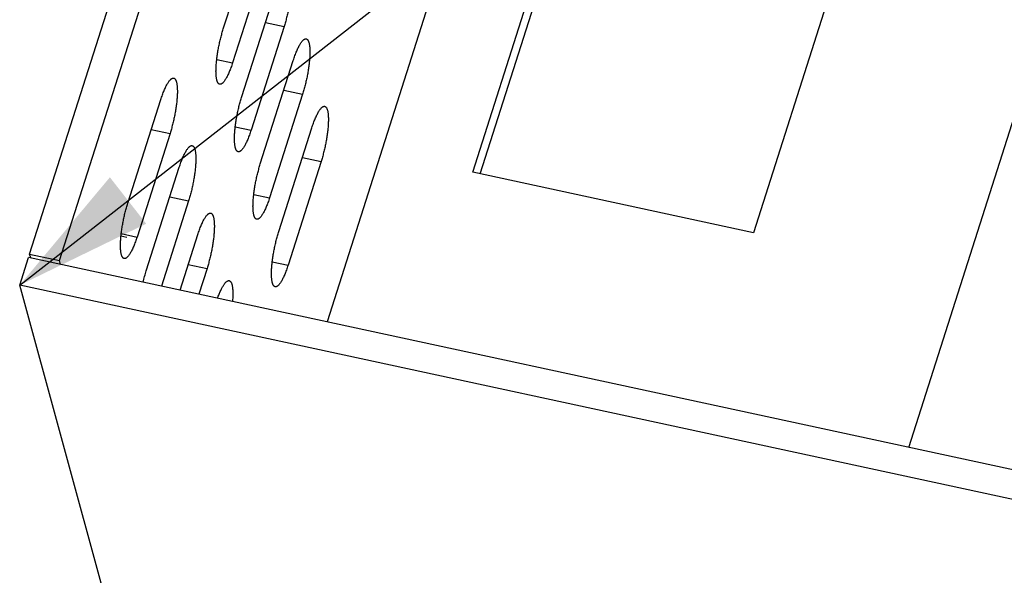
# Model space of a CAD drawing. Header units: millimetres. Extents: x 508 to 1261, y -60 to 468.
# Tile 27 of 49: x 1031 to 1056, y 59 to 73. Entities that reach past the tile are written whole.
import ezdxf

# ---------------------------------------------------------------- set-up
doc = ezdxf.new("R2010")
doc.units = ezdxf.units.MM
doc.header["$LTSCALE"] = 16.335
doc.layers.get('0').update_dxf_attribs({"linetype": 'CONTINUOUS'})
doc.layers.add('INTFCLR_1', color=7, linetype='CONTINUOUS')
doc.layers.add('ROUNDS', color=7, linetype='CONTINUOUS')
doc.styles.get("Standard").update_dxf_attribs({"font": 'txt', "width": 0.85})
doc.dimstyles.get("Standard").update_dxf_attribs({"dimtxt": 3.5, "dimasz": 3.5, "dimexe": 1.5, "dimexo": 1, "dimtad": 1, "dimtxsty": 'Standard', "dimblk": '_FILLED', "dimblk1": '_FILLED', "dimblk2": '_FILLED', "dimcen": 0.09, "dimazin": 2, "dimtol": 1, "dimtp": 0.01, "dimtm": 0.01, "dimtfac": 1, "dimtofl": 0, "dimtmove": 0, "dimatfit": 3, "dimldrblk": '_FILLED', "dimfxl": 1, "dimtolj": 1, "dimarcsym": 0})

# ---------------------------------------------------------------- blocks, each defined once
blk = doc.blocks.new('_FILLED')
at = {"color": 0, "linetype": 'ByBlock'}
blk.add_solid([(0, 0), (-1, 0.2143), (-1, -0.2143)], dxfattribs=at)

msp = doc.modelspace()

# ---------------------------------------------------------------- linework, layer by layer
at = {"color": 7, "linetype": 'Continuous'}
for p, q in [((1031.14363, 67.21993), (1049.9695, 126.3107)), ((1031.9058, 67.05554), (1050.73167, 126.14631)), ((1054.11036, 113.81663), (1038.71482, 65.49299)), ((1053.52553, 62.29858), (1068.92108, 110.62222)), ((1042.42315, 69.30288), (1048.50234, 88.38428)), ((1042.61373, 69.26178), (1048.59652, 88.04059)), ((1055.64768, 86.84316), (1049.56849, 67.76176)), ((1036.07495, 72.94962), (1036.91539, 75.5876)), ((1037.15084, 74.72839), (1036.3104, 72.09041)), ((1036.54585, 71.2312), (1037.38629, 73.86918)), ((1037.62174, 73.00997), (1036.7813, 70.37199)), ((1037.14529, 73.11273), (1037.62174, 73.00997)), ((1035.90835, 72.17712), (1036.3104, 72.09041)), ((1037.01675, 69.51277), (1037.85719, 72.15075)), ((1038.09264, 71.29154), (1037.2522, 68.65356)), ((1037.61619, 71.3943), (1038.09264, 71.29154)), ((1033.64303, 68.51275), (1034.48347, 71.15073)), ((1036.37924, 70.4587), (1036.7813, 70.37199)), ((1034.71892, 70.29152), (1033.87848, 67.65354)), ((1034.24247, 70.39428), (1034.71892, 70.29152)), ((1037.48765, 67.79435), (1038.32809, 70.43233)), ((1034.11392, 66.79433), (1034.95436, 69.43231)), ((1038.56354, 69.57312), (1037.72309, 66.93514)), ((1038.08709, 69.67588), (1038.56354, 69.57312)), ((1049.56849, 67.76176), (1042.42315, 69.30288)), ((1036.85014, 68.74028), (1037.2522, 68.65356)), ((1035.18981, 68.5731), (1034.49825, 66.40242)), ((1034.71337, 68.67586), (1035.18981, 68.5731)), ((1033.47642, 67.74026), (1033.87848, 67.65354)), ((1034.9747, 66.29966), (1035.42526, 67.71389)), ((1031.14363, 67.21993), (1031.9058, 67.05554)), ((1030.8915, 66.42853), (1031.11562, 67.132)), ((1113.04878, 49.46049), (1031.11562, 67.132)), ((1031.93317, 66.95566), (1031.9058, 67.05554)), ((1035.18426, 66.95744), (1035.66071, 66.85468)), ((1037.32104, 67.02186), (1037.72309, 66.93514)), ((1035.66071, 66.85468), (1035.45115, 66.1969)), ((1112.82467, 48.75703), (1030.8915, 66.42853))]:
    msp.add_line(p, q, dxfattribs=at)
for points, knots in [([(1037.71485, 74.41709), (1037.71711, 74.41661), (1037.7216, 74.4153), (1037.73043, 74.41138), (1037.74104, 74.40386), (1037.75243, 74.39135), (1037.76278, 74.37529), (1037.77211, 74.35575), (1037.78042, 74.33277), (1037.78768, 74.30643), (1037.79387, 74.2768), (1037.79897, 74.244), (1037.80296, 74.20814), (1037.80581, 74.16936), (1037.80752, 74.1278), (1037.80809, 74.08362), (1037.80728, 74.01994), (1037.80322, 73.93506), (1037.79399, 73.82793), (1037.7804, 73.71488), (1037.76266, 73.59764), (1037.74102, 73.47798), (1037.71582, 73.35773), (1037.68743, 73.23872), (1037.6563, 73.12275), (1037.63354, 73.047), (1037.62174, 73.00997)], [0, 0, 0, 0, 0.00475984, 0.00960455, 0.01984339, 0.0312737, 0.04426932, 0.05906642, 0.07580234, 0.09454711, 0.1153243, 0.13812437, 0.16291301, 0.18963657, 0.21822571, 0.24859799, 0.28065972, 0.34942514, 0.42360139, 0.50215502, 0.58397025, 0.66787205, 0.75264824, 0.83707123, 0.91991965, 1, 1, 1, 1]), ([(1035.98184, 71.54249), (1035.97958, 71.54298), (1035.97509, 71.54428), (1035.96627, 71.5482), (1035.95566, 71.55573), (1035.94427, 71.56824), (1035.93391, 71.58429), (1035.92458, 71.60384), (1035.91627, 71.62681), (1035.90901, 71.65316), (1035.90282, 71.68279), (1035.89772, 71.71559), (1035.89373, 71.75144), (1035.89088, 71.79023), (1035.88917, 71.83179), (1035.88861, 71.87597), (1035.88942, 71.93965), (1035.89347, 72.02452), (1035.9027, 72.13165), (1035.91629, 72.2447), (1035.93403, 72.36195), (1035.95567, 72.4816), (1035.98087, 72.60185), (1036.00926, 72.72087), (1036.04039, 72.83684), (1036.06315, 72.91259), (1036.07495, 72.94962)], [0, 0, 0, 0, 0.00475984, 0.00960455, 0.01984339, 0.0312737, 0.04426932, 0.05906642, 0.07580234, 0.09454711, 0.1153243, 0.13812437, 0.16291301, 0.18963657, 0.21822571, 0.24859799, 0.28065972, 0.34942514, 0.42360139, 0.50215502, 0.58397025, 0.66787205, 0.75264824, 0.83707123, 0.91991965, 1, 1, 1, 1]), ([(1037.85719, 72.15075), (1037.87034, 72.19203), (1037.89079, 72.2524), (1037.9201, 72.33023), (1037.94192, 72.38421), (1037.9639, 72.43469), (1037.98594, 72.4814), (1038.0079, 72.5241), (1038.02968, 72.56257), (1038.05116, 72.59661), (1038.07223, 72.62605), (1038.0899, 72.6473), (1038.10381, 72.66175), (1038.11372, 72.67097), (1038.12346, 72.67895), (1038.133, 72.68566), (1038.14235, 72.69111), (1038.15149, 72.69527), (1038.16042, 72.69814), (1038.16912, 72.69971), (1038.17759, 72.69997), (1038.18308, 72.69924), (1038.18575, 72.69867)], [0, 0, 0, 0, 0.19546624, 0.28754359, 0.3752533, 0.4581876, 0.53597443, 0.60828327, 0.67483272, 0.73540076, 0.78983999, 0.83810144, 0.8599434, 0.88028982, 0.89918487, 0.91669227, 0.93290043, 0.94792842, 0.96193241, 0.97511106, 0.98770683, 1, 1, 1, 1]), ([(1038.18575, 72.69867), (1038.18801, 72.69818), (1038.1925, 72.69688), (1038.20132, 72.69296), (1038.21193, 72.68544), (1038.22332, 72.67292), (1038.23368, 72.65687), (1038.24301, 72.63733), (1038.25132, 72.61435), (1038.25858, 72.588), (1038.26477, 72.55838), (1038.26987, 72.52558), (1038.27386, 72.48972), (1038.27671, 72.45094), (1038.27842, 72.40938), (1038.27898, 72.36519), (1038.27817, 72.30151), (1038.27412, 72.21664), (1038.26489, 72.10951), (1038.2513, 71.99646), (1038.23356, 71.87922), (1038.21192, 71.75956), (1038.18672, 71.63931), (1038.15833, 71.52029), (1038.1272, 71.40433), (1038.10444, 71.32858), (1038.09264, 71.29154)], [0, 0, 0, 0, 0.00475984, 0.00960455, 0.01984339, 0.0312737, 0.04426932, 0.05906642, 0.07580234, 0.09454711, 0.1153243, 0.13812437, 0.16291301, 0.18963657, 0.21822571, 0.24859799, 0.28065972, 0.34942514, 0.42360139, 0.50215502, 0.58397025, 0.66787205, 0.75264824, 0.83707123, 0.91991965, 1, 1, 1, 1]), ([(1036.3104, 72.09041), (1036.29725, 72.04914), (1036.2768, 71.98876), (1036.24749, 71.91094), (1036.22567, 71.85695), (1036.20369, 71.80648), (1036.18165, 71.75976), (1036.15969, 71.71706), (1036.13791, 71.67859), (1036.11643, 71.64455), (1036.09536, 71.61511), (1036.07769, 71.59386), (1036.06378, 71.57942), (1036.05387, 71.57019), (1036.04413, 71.56221), (1036.03459, 71.5555), (1036.02524, 71.55006), (1036.0161, 71.54589), (1036.00717, 71.54302), (1035.99847, 71.54145), (1035.99, 71.5412), (1035.98451, 71.54192), (1035.98184, 71.54249)], [0, 0, 0, 0, 0.19546624, 0.28754359, 0.3752533, 0.4581876, 0.53597443, 0.60828327, 0.67483272, 0.73540076, 0.78983999, 0.83810144, 0.8599434, 0.88028982, 0.89918487, 0.91669227, 0.93290043, 0.94792842, 0.96193241, 0.97511106, 0.98770683, 1, 1, 1, 1]), ([(1034.48347, 71.15073), (1034.49662, 71.19201), (1034.51707, 71.25238), (1034.54638, 71.33021), (1034.5682, 71.38419), (1034.59018, 71.43467), (1034.61222, 71.48138), (1034.63418, 71.52408), (1034.65596, 71.56255), (1034.67744, 71.59659), (1034.69851, 71.62603), (1034.71618, 71.64728), (1034.73009, 71.66173), (1034.74, 71.67095), (1034.74974, 71.67893), (1034.75928, 71.68564), (1034.76863, 71.69109), (1034.77777, 71.69525), (1034.7867, 71.69812), (1034.7954, 71.69969), (1034.80387, 71.69995), (1034.80936, 71.69923), (1034.81203, 71.69865)], [0, 0, 0, 0, 0.19546624, 0.28754359, 0.3752533, 0.4581876, 0.53597443, 0.60828327, 0.67483272, 0.73540076, 0.78983999, 0.83810144, 0.8599434, 0.88028982, 0.89918487, 0.91669227, 0.93290043, 0.94792842, 0.96193241, 0.97511106, 0.98770683, 1, 1, 1, 1]), ([(1034.81203, 71.69865), (1034.81428, 71.69816), (1034.81878, 71.69686), (1034.8276, 71.69294), (1034.83821, 71.68542), (1034.8496, 71.6729), (1034.85996, 71.65685), (1034.86929, 71.63731), (1034.8776, 71.61433), (1034.88486, 71.58798), (1034.89105, 71.55836), (1034.89615, 71.52556), (1034.90013, 71.4897), (1034.90299, 71.45092), (1034.9047, 71.40936), (1034.90526, 71.36517), (1034.90445, 71.30149), (1034.9004, 71.21662), (1034.89117, 71.10949), (1034.87758, 70.99644), (1034.85983, 70.8792), (1034.8382, 70.75954), (1034.81299, 70.63929), (1034.78461, 70.52027), (1034.75348, 70.40431), (1034.73071, 70.32856), (1034.71892, 70.29152)], [0, 0, 0, 0, 0.00475984, 0.00960455, 0.01984339, 0.0312737, 0.04426932, 0.05906642, 0.07580234, 0.09454711, 0.1153243, 0.13812437, 0.16291301, 0.18963657, 0.21822571, 0.24859799, 0.28065972, 0.34942514, 0.42360139, 0.50215502, 0.58397025, 0.66787205, 0.75264824, 0.83707123, 0.91991965, 1, 1, 1, 1]), ([(1036.45274, 69.82407), (1036.45048, 69.82456), (1036.44599, 69.82586), (1036.43716, 69.82978), (1036.42655, 69.8373), (1036.41516, 69.84982), (1036.40481, 69.86587), (1036.39548, 69.88541), (1036.38717, 69.90839), (1036.37991, 69.93474), (1036.37371, 69.96436), (1036.36862, 69.99716), (1036.36463, 70.03302), (1036.36178, 70.0718), (1036.36007, 70.11336), (1036.3595, 70.15755), (1036.36031, 70.22123), (1036.36437, 70.3061), (1036.3736, 70.41323), (1036.38719, 70.52628), (1036.40493, 70.64352), (1036.42657, 70.76318), (1036.45177, 70.88343), (1036.48016, 71.00245), (1036.51129, 71.11841), (1036.53405, 71.19416), (1036.54585, 71.2312)], [0, 0, 0, 0, 0.00475984, 0.00960455, 0.01984339, 0.0312737, 0.04426932, 0.05906642, 0.07580234, 0.09454711, 0.1153243, 0.13812437, 0.16291301, 0.18963657, 0.21822571, 0.24859799, 0.28065972, 0.34942514, 0.42360139, 0.50215502, 0.58397025, 0.66787205, 0.75264824, 0.83707123, 0.91991965, 1, 1, 1, 1]), ([(1038.32809, 70.43233), (1038.34123, 70.4736), (1038.36169, 70.53397), (1038.39099, 70.6118), (1038.41282, 70.66578), (1038.4348, 70.71626), (1038.45684, 70.76298), (1038.4788, 70.80568), (1038.50058, 70.84415), (1038.52206, 70.87819), (1038.54313, 70.90763), (1038.56079, 70.92888), (1038.57471, 70.94332), (1038.58462, 70.95255), (1038.59436, 70.96052), (1038.6039, 70.96724), (1038.61325, 70.97268), (1038.62239, 70.97685), (1038.63132, 70.97972), (1038.64002, 70.98129), (1038.64848, 70.98154), (1038.65398, 70.98082), (1038.65664, 70.98025)], [0, 0, 0, 0, 0.19546624, 0.28754359, 0.3752533, 0.4581876, 0.53597443, 0.60828327, 0.67483272, 0.73540076, 0.78983999, 0.83810144, 0.8599434, 0.88028982, 0.89918487, 0.91669227, 0.93290043, 0.94792842, 0.96193241, 0.97511106, 0.98770683, 1, 1, 1, 1]), ([(1038.65664, 70.98025), (1038.6589, 70.97976), (1038.6634, 70.97846), (1038.67222, 70.97454), (1038.68283, 70.96701), (1038.69422, 70.9545), (1038.70458, 70.93845), (1038.71391, 70.9189), (1038.72222, 70.89593), (1038.72948, 70.86958), (1038.73567, 70.83995), (1038.74077, 70.80715), (1038.74475, 70.77129), (1038.74761, 70.73251), (1038.74932, 70.69095), (1038.74988, 70.64677), (1038.74907, 70.58309), (1038.74502, 70.49822), (1038.73579, 70.39109), (1038.7222, 70.27804), (1038.70445, 70.16079), (1038.68282, 70.04114), (1038.65761, 69.92089), (1038.62923, 69.80187), (1038.5981, 69.6859), (1038.57533, 69.61015), (1038.56354, 69.57312)], [0, 0, 0, 0, 0.00475984, 0.00960455, 0.01984339, 0.0312737, 0.04426932, 0.05906642, 0.07580234, 0.09454711, 0.1153243, 0.13812437, 0.16291301, 0.18963657, 0.21822571, 0.24859799, 0.28065972, 0.34942514, 0.42360139, 0.50215502, 0.58397025, 0.66787205, 0.75264824, 0.83707123, 0.91991965, 1, 1, 1, 1]), ([(1036.7813, 70.37199), (1036.76815, 70.33071), (1036.74769, 70.27034), (1036.71839, 70.19251), (1036.69657, 70.13853), (1036.67458, 70.08805), (1036.65255, 70.04134), (1036.63058, 69.99864), (1036.6088, 69.96017), (1036.58732, 69.92613), (1036.56626, 69.89669), (1036.54859, 69.87544), (1036.53468, 69.86099), (1036.52476, 69.85177), (1036.51503, 69.84379), (1036.50548, 69.83708), (1036.49614, 69.83163), (1036.487, 69.82747), (1036.47807, 69.8246), (1036.46936, 69.82303), (1036.4609, 69.82277), (1036.4554, 69.82349), (1036.45274, 69.82407)], [0, 0, 0, 0, 0.19546624, 0.28754359, 0.3752533, 0.4581876, 0.53597443, 0.60828327, 0.67483272, 0.73540076, 0.78983999, 0.83810144, 0.8599434, 0.88028982, 0.89918487, 0.91669227, 0.93290043, 0.94792842, 0.96193241, 0.97511106, 0.98770683, 1, 1, 1, 1]), ([(1034.95436, 69.43231), (1034.96751, 69.47358), (1034.98797, 69.53396), (1035.01727, 69.61178), (1035.03909, 69.66577), (1035.06108, 69.71624), (1035.08311, 69.76296), (1035.10508, 69.80566), (1035.12686, 69.84413), (1035.14834, 69.87817), (1035.16941, 69.90761), (1035.18707, 69.92886), (1035.20098, 69.9433), (1035.2109, 69.95253), (1035.22063, 69.96051), (1035.23018, 69.96722), (1035.23953, 69.97266), (1035.24867, 69.97683), (1035.25759, 69.9797), (1035.2663, 69.98127), (1035.27476, 69.98152), (1035.28026, 69.9808), (1035.28292, 69.98023)], [0, 0, 0, 0, 0.19546624, 0.28754359, 0.3752533, 0.4581876, 0.53597443, 0.60828327, 0.67483272, 0.73540076, 0.78983999, 0.83810144, 0.8599434, 0.88028982, 0.89918487, 0.91669227, 0.93290043, 0.94792842, 0.96193241, 0.97511106, 0.98770683, 1, 1, 1, 1]), ([(1035.28292, 69.98023), (1035.28518, 69.97974), (1035.28968, 69.97844), (1035.2985, 69.97452), (1035.30911, 69.96699), (1035.3205, 69.95448), (1035.33086, 69.93843), (1035.34019, 69.91888), (1035.3485, 69.89591), (1035.35576, 69.86956), (1035.36195, 69.83993), (1035.36705, 69.80713), (1035.37103, 69.77128), (1035.37389, 69.73249), (1035.3756, 69.69093), (1035.37616, 69.64675), (1035.37535, 69.58307), (1035.3713, 69.4982), (1035.36207, 69.39107), (1035.34848, 69.27802), (1035.33073, 69.16077), (1035.30909, 69.04112), (1035.28389, 68.92087), (1035.25551, 68.80185), (1035.22438, 68.68588), (1035.20161, 68.61014), (1035.18981, 68.5731)], [0, 0, 0, 0, 0.00475984, 0.00960455, 0.01984339, 0.0312737, 0.04426932, 0.05906642, 0.07580234, 0.09454711, 0.1153243, 0.13812437, 0.16291301, 0.18963657, 0.21822571, 0.24859799, 0.28065972, 0.34942514, 0.42360139, 0.50215502, 0.58397025, 0.66787205, 0.75264824, 0.83707123, 0.91991965, 1, 1, 1, 1]), ([(1036.92364, 68.10565), (1036.92138, 68.10613), (1036.91689, 68.10744), (1036.90806, 68.11136), (1036.89745, 68.11888), (1036.88606, 68.13139), (1036.87571, 68.14745), (1036.86637, 68.16699), (1036.85807, 68.18997), (1036.8508, 68.21631), (1036.84461, 68.24594), (1036.83951, 68.27874), (1036.83553, 68.3146), (1036.83268, 68.35338), (1036.83096, 68.39494), (1036.8304, 68.43912), (1036.83121, 68.5028), (1036.83526, 68.58768), (1036.8445, 68.69481), (1036.85808, 68.80786), (1036.87583, 68.9251), (1036.89747, 69.04476), (1036.92267, 69.16501), (1036.95105, 69.28402), (1036.98219, 69.39999), (1037.00495, 69.47574), (1037.01675, 69.51277)], [0, 0, 0, 0, 0.00475984, 0.00960455, 0.01984339, 0.0312737, 0.04426932, 0.05906642, 0.07580234, 0.09454711, 0.1153243, 0.13812437, 0.16291301, 0.18963657, 0.21822571, 0.24859799, 0.28065972, 0.34942514, 0.42360139, 0.50215502, 0.58397025, 0.66787205, 0.75264824, 0.83707123, 0.91991965, 1, 1, 1, 1]), ([(1033.54992, 67.10563), (1033.54766, 67.10611), (1033.54316, 67.10742), (1033.53434, 67.11134), (1033.52373, 67.11886), (1033.51234, 67.13137), (1033.50198, 67.14743), (1033.49265, 67.16697), (1033.48434, 67.18995), (1033.47708, 67.21629), (1033.47089, 67.24592), (1033.46579, 67.27872), (1033.46181, 67.31458), (1033.45895, 67.35336), (1033.45724, 67.39492), (1033.45668, 67.4391), (1033.45749, 67.50278), (1033.46154, 67.58766), (1033.47077, 67.69479), (1033.48436, 67.80784), (1033.50211, 67.92508), (1033.52375, 68.04474), (1033.54895, 68.16499), (1033.57733, 68.284), (1033.60846, 68.39997), (1033.63123, 68.47572), (1033.64303, 68.51275)], [0, 0, 0, 0, 0.00475984, 0.00960455, 0.01984339, 0.0312737, 0.04426932, 0.05906642, 0.07580234, 0.09454711, 0.1153243, 0.13812437, 0.16291301, 0.18963657, 0.21822571, 0.24859799, 0.28065972, 0.34942514, 0.42360139, 0.50215502, 0.58397025, 0.66787205, 0.75264824, 0.83707123, 0.91991965, 1, 1, 1, 1]), ([(1037.2522, 68.65356), (1037.23905, 68.61229), (1037.21859, 68.55192), (1037.18929, 68.47409), (1037.16747, 68.42011), (1037.14548, 68.36963), (1037.12345, 68.32292), (1037.10148, 68.28022), (1037.0797, 68.24175), (1037.05822, 68.20771), (1037.03716, 68.17826), (1037.01949, 68.15701), (1037.00558, 68.14257), (1036.99566, 68.13334), (1036.98593, 68.12537), (1036.97638, 68.11865), (1036.96703, 68.11321), (1036.95789, 68.10905), (1036.94897, 68.10617), (1036.94026, 68.1046), (1036.9318, 68.10435), (1036.9263, 68.10507), (1036.92364, 68.10565)], [0, 0, 0, 0, 0.19546624, 0.28754359, 0.3752533, 0.4581876, 0.53597443, 0.60828327, 0.67483272, 0.73540076, 0.78983999, 0.83810144, 0.8599434, 0.88028982, 0.89918487, 0.91669227, 0.93290043, 0.94792842, 0.96193241, 0.97511106, 0.98770683, 1, 1, 1, 1]), ([(1035.42526, 67.71389), (1035.43841, 67.75516), (1035.45887, 67.81553), (1035.48817, 67.89336), (1035.50999, 67.94734), (1035.53198, 67.99782), (1035.55401, 68.04453), (1035.57598, 68.08723), (1035.59776, 68.1257), (1035.61924, 68.15975), (1035.6403, 68.18919), (1035.65797, 68.21044), (1035.67188, 68.22488), (1035.6818, 68.23411), (1035.69153, 68.24208), (1035.70108, 68.2488), (1035.71042, 68.25424), (1035.71957, 68.2584), (1035.72849, 68.26128), (1035.7372, 68.26285), (1035.74566, 68.2631), (1035.75116, 68.26238), (1035.75382, 68.26181)], [0, 0, 0, 0, 0.19546624, 0.28754359, 0.3752533, 0.4581876, 0.53597443, 0.60828327, 0.67483272, 0.73540076, 0.78983999, 0.83810144, 0.8599434, 0.88028982, 0.89918487, 0.91669227, 0.93290043, 0.94792842, 0.96193241, 0.97511106, 0.98770683, 1, 1, 1, 1]), ([(1035.75382, 68.26181), (1035.75608, 68.26132), (1035.76057, 68.26002), (1035.7694, 68.25609), (1035.78001, 68.24857), (1035.7914, 68.23606), (1035.80175, 68.22), (1035.81109, 68.20046), (1035.81939, 68.17748), (1035.82666, 68.15114), (1035.83285, 68.12151), (1035.83794, 68.08871), (1035.84193, 68.05285), (1035.84478, 68.01407), (1035.84649, 67.97251), (1035.84706, 67.92833), (1035.84625, 67.86465), (1035.8422, 67.77977), (1035.83296, 67.67264), (1035.81937, 67.5596), (1035.80163, 67.44235), (1035.77999, 67.32269), (1035.75479, 67.20244), (1035.72641, 67.08343), (1035.69527, 66.96746), (1035.67251, 66.89171), (1035.66071, 66.85468)], [0, 0, 0, 0, 0.00475984, 0.00960455, 0.01984339, 0.0312737, 0.04426932, 0.05906642, 0.07580234, 0.09454711, 0.1153243, 0.13812437, 0.16291301, 0.18963657, 0.21822571, 0.24859799, 0.28065972, 0.34942514, 0.42360139, 0.50215502, 0.58397025, 0.66787205, 0.75264824, 0.83707123, 0.91991965, 1, 1, 1, 1]), ([(1037.39454, 66.38722), (1037.39228, 66.38771), (1037.38778, 66.38901), (1037.37896, 66.39293), (1037.36835, 66.40046), (1037.35696, 66.41297), (1037.3466, 66.42902), (1037.33727, 66.44857), (1037.32896, 66.47155), (1037.3217, 66.49789), (1037.31551, 66.52752), (1037.31041, 66.56032), (1037.30643, 66.59618), (1037.30357, 66.63496), (1037.30186, 66.67652), (1037.3013, 66.7207), (1037.30211, 66.78438), (1037.30616, 66.86925), (1037.31539, 66.97639), (1037.32898, 67.08943), (1037.34673, 67.20668), (1037.36837, 67.32633), (1037.39357, 67.44658), (1037.42195, 67.5656), (1037.45308, 67.68157), (1037.47585, 67.75732), (1037.48765, 67.79435)], [0, 0, 0, 0, 0.00475984, 0.00960455, 0.01984339, 0.0312737, 0.04426932, 0.05906642, 0.07580234, 0.09454711, 0.1153243, 0.13812437, 0.16291301, 0.18963657, 0.21822571, 0.24859799, 0.28065972, 0.34942514, 0.42360139, 0.50215502, 0.58397025, 0.66787205, 0.75264824, 0.83707123, 0.91991965, 1, 1, 1, 1]), ([(1033.87848, 67.65354), (1033.86533, 67.61227), (1033.84487, 67.5519), (1033.81557, 67.47407), (1033.79375, 67.42009), (1033.77176, 67.36961), (1033.74973, 67.3229), (1033.72776, 67.2802), (1033.70598, 67.24173), (1033.6845, 67.20769), (1033.66344, 67.17824), (1033.64577, 67.15699), (1033.63186, 67.14255), (1033.62194, 67.13333), (1033.61221, 67.12535), (1033.60266, 67.11864), (1033.59331, 67.11319), (1033.58417, 67.10903), (1033.57525, 67.10615), (1033.56654, 67.10458), (1033.55808, 67.10433), (1033.55258, 67.10505), (1033.54992, 67.10563)], [0, 0, 0, 0, 0.19546624, 0.28754359, 0.3752533, 0.4581876, 0.53597443, 0.60828327, 0.67483272, 0.73540076, 0.78983999, 0.83810144, 0.8599434, 0.88028982, 0.89918487, 0.91669227, 0.93290043, 0.94792842, 0.96193241, 0.97511106, 0.98770683, 1, 1, 1, 1]), ([(1037.72309, 66.93514), (1037.70995, 66.89387), (1037.68949, 66.8335), (1037.66019, 66.75567), (1037.63837, 66.70169), (1037.61638, 66.65121), (1037.59434, 66.60449), (1037.57238, 66.56179), (1037.5506, 66.52332), (1037.52912, 66.48928), (1037.50805, 66.45984), (1037.49039, 66.43859), (1037.47648, 66.42415), (1037.46656, 66.41492), (1037.45682, 66.40695), (1037.44728, 66.40023), (1037.43793, 66.39479), (1037.42879, 66.39062), (1037.41986, 66.38775), (1037.41116, 66.38618), (1037.4027, 66.38593), (1037.3972, 66.38665), (1037.39454, 66.38722)], [0, 0, 0, 0, 0.19546624, 0.28754359, 0.3752533, 0.4581876, 0.53597443, 0.60828327, 0.67483272, 0.73540076, 0.78983999, 0.83810144, 0.8599434, 0.88028982, 0.89918487, 0.91669227, 0.93290043, 0.94792842, 0.96193241, 0.97511106, 0.98770683, 1, 1, 1, 1]), ([(1034.03338, 66.50269), (1034.04526, 66.55269), (1034.07029, 66.65043), (1034.0989, 66.74719), (1034.11392, 66.79433)], [0, 0, 0, 0, 0.50946337, 1, 1, 1, 1]), ([(1035.92918, 66.09381), (1035.94146, 66.12847), (1035.96041, 66.17903), (1035.98732, 66.24397), (1036.00716, 66.28867), (1036.02703, 66.33028), (1036.04683, 66.36861), (1036.06648, 66.4035), (1036.0859, 66.4348), (1036.10221, 66.45837), (1036.11513, 66.47526), (1036.12721, 66.48999), (1036.14195, 66.50604), (1036.15967, 66.52192), (1036.17444, 66.53213), (1036.18593, 66.53803), (1036.19408, 66.54125), (1036.20204, 66.54343), (1036.20982, 66.54454), (1036.21739, 66.54459), (1036.22232, 66.5439), (1036.22472, 66.54338)], [0, 0, 0, 0, 0.19662688, 0.28859503, 0.37586292, 0.45811612, 0.53507357, 0.60649311, 0.67217881, 0.73199126, 0.75967426, 0.7858711, 0.83383079, 0.87604167, 0.91286491, 0.92946389, 0.94499697, 0.95961541, 0.97350466, 0.98688385, 1, 1, 1, 1]), ([(1036.22472, 66.54338), (1036.22712, 66.54287), (1036.23189, 66.54146), (1036.23877, 66.5383), (1036.2454, 66.53407), (1036.25176, 66.52881), (1036.25785, 66.52252), (1036.26589, 66.51241), (1036.27514, 66.49702), (1036.28473, 66.47524), (1036.29155, 66.45454), (1036.29649, 66.43615), (1036.30129, 66.41543), (1036.30644, 66.38723), (1036.31123, 66.35071), (1036.31475, 66.31082), (1036.31699, 66.26774), (1036.31794, 66.22164), (1036.3176, 66.17273), (1036.31535, 66.10247), (1036.31177, 66.0486), (1036.30867, 66.01196)], [0, 0, 0, 0, 0.01311613, 0.02649528, 0.04038449, 0.0550029, 0.07053595, 0.08713489, 0.12395808, 0.16616892, 0.21412859, 0.24032543, 0.26800843, 0.32782089, 0.39350661, 0.46492619, 0.54188368, 0.62413692, 0.71140486, 0.80337305, 1, 1, 1, 1])]:
    msp.add_open_spline(points, degree=3, knots=knots, dxfattribs=at)
at = {"layer": 'INTFCLR_1', "color": 7, "linetype": 'Continuous'}
msp.add_line((1033.62068, 67.64349), (1033.46953, 67.67609), dxfattribs=at)
at = {"layer": 'ROUNDS', "color": 7, "linetype": 'Continuous'}
for p, q in [((1031.171, 67.12005), (1031.14363, 67.21993)), ((1034.27019, 54.09885), (1030.8915, 66.42853))]:
    msp.add_line(p, q, dxfattribs=at)

# ---------------------------------------------------------------- leaders
at = {"color": 2}
msp.add_leader([(1030.8915, 66.42853), (1135.29776, 148.01767)], dimstyle='Standard', override={"dimgap": 0.625, "dimtad": 0, "dimtih": 1, "dimtoh": 1, "dimdec": 4, "dimcen": 2.673, "dimadec": 0, "dimazin": 0, "dimtp": 0.1, "dimtm": 0, "dimtdec": 1, "dimfxl": 1.25, "dimtolj": 0, "dimtzin": 0}, dxfattribs=at)

doc.saveas('drawing.dxf')
